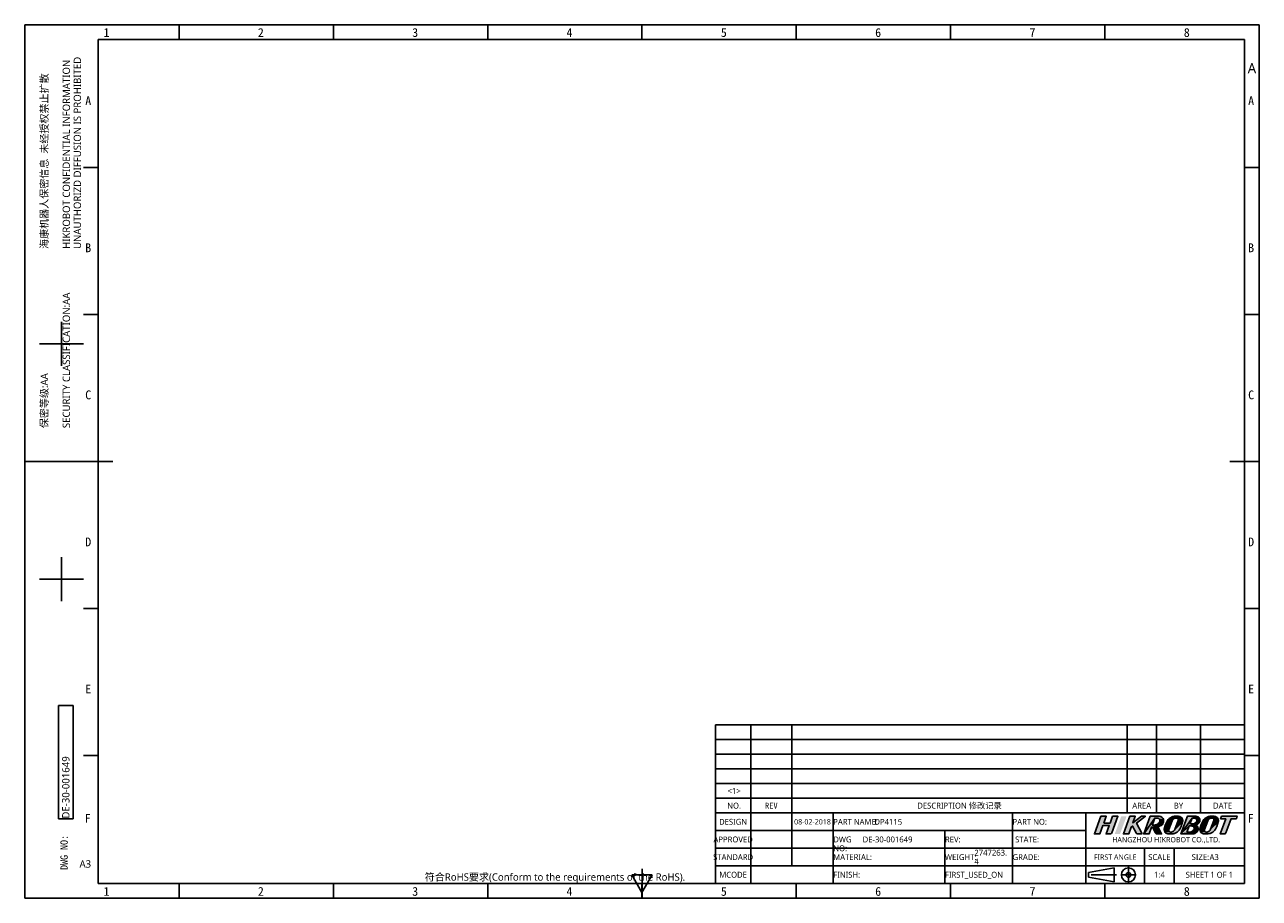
# Model space of a CAD drawing. Header units: millimetres. Extents: x 0 to 433, y -279 to 297.
# Tile 22 of 22: x 0 to 420, y 0 to 297. Entities that reach past the tile are written whole.
import ezdxf

# ---------------------------------------------------------------- set-up
doc = ezdxf.new("R2010")
doc.units = ezdxf.units.MM
doc.header["$LTSCALE"] = 23.1
doc.linetypes.add('CENTER', pattern=[0.6, 0.375, -0.075, 0.075, -0.075])
doc.layers.get('0').update_dxf_attribs({"linetype": 'CONTINUOUS'})
doc.layers.add('50_ALL_DETAILS', color=7, linetype='CONTINUOUS')
doc.styles.get("Standard").update_dxf_attribs({"font": 'Roboto-Regular.ttf'})
doc.styles.add('TEXTSTYLE_2', font='simfang.ttf')
doc.styles.add('TEXTSTYLE_3', font='simfang.ttf')
doc.styles.add('TEXTSTYLE_4', font='simfang.ttf')

# ---------------------------------------------------------------- blocks, each defined once
blk = doc.blocks.new('LOGO-R_BL0', base_point=(388.22, 24.89))
for color, points in [(1, [(367.08, 25.58), (369.23, 25.58), (370.08, 27.89), (371.88, 27.89), (369.81, 22.26), (369.81, 22.26), (369.8, 22.25), (369.69, 22.07), (369.66, 22.04), (369.48, 21.93), (369.28, 21.89), (367.87, 21.89), (368.93, 24.76), (366.78, 24.76), (365.72, 21.89), (363.92, 21.89), (366.13, 27.89), (367.93, 27.89)]), (1, [(380.17, 21.89), (378.61, 21.89), (378.41, 21.93), (378.39, 21.94), (378.22, 22.05), (378.1, 22.22), (376.9, 24.54), (376.45, 24.19), (375.61, 21.89), (373.8, 21.89), (376.01, 27.89), (377.82, 27.89), (376.98, 25.63), (379.92, 27.89), (381.26, 27.89), (378.26, 25.58)]), (8, [(384.46, 27.28), (380.68, 21.89), (382.88, 27.89), (383.13, 27.89), (383.32, 27.89), (385, 27.89), (385.79, 27.89), (385.95, 27.89), (386.27, 27.86), (386.58, 27.76), (386.58, 27.75), (386.87, 27.59), (387.1, 27.37), (387.29, 27.1), (387.41, 26.8), (386.1, 26.77), (386.02, 26.9), (385.92, 27.02), (385.81, 27.12), (385.76, 27.15), (385.62, 27.22), (385.47, 27.26), (385.32, 27.28), (385.05, 27.28), (384.97, 27.28)]), (8, [(384.05, 24.89), (384.23, 24.89), (384.26, 24.89), (386.63, 24.8), (383.32, 24.19), (382.48, 21.89), (380.68, 21.89), (384.46, 27.28), (384.41, 27.13), (384.35, 26.97), (383.98, 25.96), (383.77, 25.39), (383.65, 25.08), (383.58, 24.89), (383.85, 24.89)]), (8, [(387.41, 26.79), (387.46, 26.47), (387.45, 26.15), (387.42, 26.03), (387.31, 25.64), (387.23, 25.47), (387.13, 25.31), (386.91, 25.03), (386.63, 24.8), (384.26, 24.89), (384.48, 24.9), (384.72, 24.94), (384.95, 25.01), (385.17, 25.1), (385.38, 25.22), (385.41, 25.24), (385.6, 25.38), (385.77, 25.54), (385.91, 25.72), (386.03, 25.91), (386.13, 26.11), (386.17, 26.26), (386.18, 26.42), (386.18, 26.47), (386.15, 26.62), (386.1, 26.77), (387.41, 26.8)]), (8, [(390.45, 26.57), (390.33, 26.33), (389.23, 23.34), (389.19, 23.17), (387.7, 23), (387.65, 23.31), (387.67, 23.63), (387.71, 23.83), (387.74, 23.95), (387.98, 24.75), (388.27, 25.5), (388.53, 26.05), (388.74, 26.42), (390.6, 26.78)]), (8, [(392.95, 23.5), (392.69, 23.11), (392.38, 22.77), (392.01, 22.47), (391.61, 22.23), (391.18, 22.05), (390.94, 21.98), (388.85, 21.92), (388.54, 22.02), (388.52, 22.03), (388.24, 22.19), (388.01, 22.41), (387.83, 22.67), (389.42, 22.64), (389.56, 22.55), (389.65, 22.52), (389.82, 22.5), (389.92, 22.5), (390.19, 22.53), (390.36, 22.58), (390.6, 22.68), (390.82, 22.82), (391, 23), (391.15, 23.21), (391.27, 23.44), (393.93, 26.15), (393.89, 25.95), (393.75, 25.45), (393.68, 25.21), (393.4, 24.45), (393.19, 23.97), (393.07, 23.73)]), (8, [(390.78, 26.96), (390.6, 26.78), (388.74, 26.42), (389.02, 26.8), (391, 27.1)]), (8, [(391.23, 27.2), (391, 27.1), (389.02, 26.8), (389.36, 27.13), (391.68, 27.28), (391.49, 27.26)]), (8, [(393.08, 27.75), (393.36, 27.59), (393.59, 27.37), (391.68, 27.28), (389.36, 27.13), (389.74, 27.41), (390.14, 27.62), (393.06, 27.76)]), (8, [(392.43, 27.89), (392.75, 27.86), (393.06, 27.76), (390.14, 27.62), (390.58, 27.78), (390.6, 27.79), (391.03, 27.87), (391.26, 27.88), (391.38, 27.89), (391.49, 27.89)]), (8, [(393.9, 26.78), (393.95, 26.47), (393.93, 26.15), (391.27, 23.44), (392.37, 26.44), (392.4, 26.61), (392.4, 26.7), (393.89, 26.81)]), (8, [(391.78, 27.28), (391.68, 27.28), (393.59, 27.37), (393.77, 27.11), (393.89, 26.81), (392.4, 26.7), (392.37, 26.87), (392.29, 27.02), (392.18, 27.14), (392.04, 27.23), (391.94, 27.26)]), (8, [(397.36, 27.89), (398.44, 27.89), (398.75, 27.85), (397.13, 27.28), (393.34, 21.89), (395.55, 27.89), (397, 27.89), (397.18, 27.89)]), (8, [(396.71, 25.27), (396.8, 25.27), (397.08, 25.27), (398.95, 25.14), (396.14, 24.59), (393.34, 21.89), (397.13, 27.28), (397.01, 26.97), (396.43, 25.39), (396.39, 25.27), (396.53, 25.27)]), (8, [(399.54, 25.69), (399.46, 25.58), (399.2, 25.32), (398.95, 25.14), (397.08, 25.27), (397.12, 25.27), (397.36, 25.29), (397.47, 25.3), (397.66, 25.34), (397.78, 25.37), (397.96, 25.44), (398.12, 25.54), (398.27, 25.65), (398.28, 25.65), (399.59, 25.76)]), (8, [(397.13, 27.28), (398.75, 27.85), (399.04, 27.75), (399.11, 27.71), (399.36, 27.53), (399.56, 27.3), (399.71, 27.03), (399.73, 26.99), (399.8, 26.69), (399.8, 26.38), (398.7, 26.29), (398.71, 26.43), (398.71, 26.51), (398.68, 26.65), (398.64, 26.78), (398.57, 26.91), (398.47, 27.02), (398.36, 27.11), (398.24, 27.19), (398.14, 27.23), (398, 27.26), (397.86, 27.28), (397.59, 27.28), (397.5, 27.28), (397.31, 27.28)]), (8, [(399.8, 26.34), (399.73, 26.04), (399.59, 25.76), (398.28, 25.65), (398.41, 25.78), (398.54, 25.93), (398.6, 26.03), (398.66, 26.16), (398.7, 26.29), (399.8, 26.38)]), (8, [(402.6, 26.57), (402.48, 26.34), (401.38, 23.34), (401.34, 23.17), (399.85, 23), (399.8, 23.32), (399.82, 23.63), (399.86, 23.83), (399.89, 23.95), (400.13, 24.76), (400.42, 25.5), (400.68, 26.05), (400.89, 26.43), (402.75, 26.78)]), (8, [(405.1, 23.5), (404.84, 23.11), (404.52, 22.77), (404.16, 22.47), (403.76, 22.23), (403.33, 22.05), (403.09, 21.98), (402.66, 21.91), (402.41, 21.9), (401.32, 21.9), (401, 21.92), (400.69, 22.02), (400.67, 22.03), (400.39, 22.2), (400.16, 22.41), (399.98, 22.68), (401.57, 22.64), (401.71, 22.56), (401.8, 22.52), (401.97, 22.5), (402.07, 22.5), (402.34, 22.53), (402.51, 22.58), (402.75, 22.68), (402.96, 22.82), (403.15, 23), (403.3, 23.21), (403.42, 23.45), (406.08, 26.15), (406.04, 25.95), (405.9, 25.45), (405.83, 25.23), (405.55, 24.46), (405.34, 23.97), (405.22, 23.74)]), (8, [(402.93, 26.96), (402.75, 26.78), (400.89, 26.43), (401.17, 26.8), (403.15, 27.1)]), (8, [(403.38, 27.2), (403.15, 27.1), (401.17, 26.8), (401.51, 27.13), (403.83, 27.28), (403.64, 27.26)]), (8, [(405.23, 27.75), (405.51, 27.59), (405.74, 27.37), (403.83, 27.28), (401.51, 27.13), (401.89, 27.41), (402.29, 27.63), (405.21, 27.76)]), (8, [(404.58, 27.89), (404.9, 27.86), (405.21, 27.76), (402.29, 27.63), (402.73, 27.78), (402.74, 27.79), (403.18, 27.87), (403.41, 27.89), (403.52, 27.89), (403.64, 27.89)]), (8, [(406.05, 26.78), (406.1, 26.47), (406.08, 26.15), (403.42, 23.45), (404.52, 26.44), (404.55, 26.61), (404.55, 26.71), (406.04, 26.81)]), (8, [(403.93, 27.28), (403.83, 27.28), (405.74, 27.37), (405.92, 27.11), (406.04, 26.81), (404.55, 26.71), (404.52, 26.87), (404.44, 27.02), (404.33, 27.14), (404.25, 27.2), (404.09, 27.26)]), (8, [(407.12, 27.89), (408.91, 27.89), (412.51, 27.89), (412.21, 27.07), (410.41, 27.07), (410.29, 26.75), (408.64, 22.26), (408.64, 22.26), (408.55, 22.1), (408.4, 21.97), (408.3, 21.93), (408.12, 21.89), (408.11, 21.89), (406.7, 21.89), (407.45, 23.91), (408.61, 27.07), (406.81, 27.07)]), (8, [(385.5, 24.29), (386.73, 21.89), (385.18, 21.89), (384.98, 21.93), (384.97, 21.93), (384.8, 22.03), (384.68, 22.19), (384.67, 22.21), (384.36, 22.81), (383.65, 24.19), (383.61, 24.19), (383.32, 24.19), (386.63, 24.8), (386.28, 24.6), (385.85, 24.43), (385.47, 24.34)]), (8, [(389.2, 23.01), (389.23, 22.91), (387.83, 22.67), (387.71, 22.97), (387.7, 23), (389.19, 23.17)]), (8, [(390.7, 21.93), (390.26, 21.89), (389.17, 21.89), (388.85, 21.92), (390.94, 21.98)]), (8, [(395.94, 22.5), (396.22, 22.5), (396.25, 22.5), (398.7, 22.47), (393.34, 21.89), (396.14, 24.59), (396.02, 24.28), (395.44, 22.7), (395.37, 22.5), (395.66, 22.5)]), (8, [(396.99, 21.89), (396.84, 21.89), (393.34, 21.89), (398.7, 22.47), (398.68, 22.44), (398.39, 22.22), (398.07, 22.06), (397.71, 21.96), (397.64, 21.95), (397.24, 21.9), (397.07, 21.9)]), (8, [(398.26, 24.9), (398.19, 24.89), (398.19, 24.89), (396.14, 24.59), (398.95, 25.14), (398.63, 24.99)]), (8, [(396.14, 24.59), (398.19, 24.89), (398.47, 24.77), (398.71, 24.61), (398.92, 24.38), (399.08, 24.11), (399.16, 23.84), (399.19, 23.53), (399.15, 23.22), (399.1, 23.05), (398.96, 22.77), (398.91, 22.69), (396.92, 22.62), (397.09, 22.69), (397.25, 22.79), (397.4, 22.92), (397.41, 22.92), (397.55, 23.07), (397.67, 23.23), (397.73, 23.32), (397.79, 23.46), (397.83, 23.6), (397.84, 23.74), (397.84, 23.81), (397.82, 23.95), (397.77, 24.09), (397.69, 24.22), (397.6, 24.33), (397.49, 24.42), (397.36, 24.5), (397.28, 24.53), (397.14, 24.57), (396.99, 24.58), (396.72, 24.59), (396.45, 24.59)]), (8, [(398.88, 22.66), (398.7, 22.47), (396.25, 22.5), (396.5, 22.52), (396.6, 22.53), (396.79, 22.58), (396.92, 22.62), (398.91, 22.69)]), (8, [(401.34, 23.08), (401.38, 22.91), (399.98, 22.68), (399.86, 22.97), (399.85, 23), (401.34, 23.17)])]:
    blk.add_hatch(color=color).paths.add_polyline_path(points)
at = {"color": 1}
for points in [[(367.08, 25.58), (369.23, 25.58), (370.08, 27.89), (371.88, 27.89), (369.81, 22.26), (369.81, 22.26), (369.8, 22.25), (369.69, 22.07), (369.66, 22.04), (369.48, 21.93), (369.28, 21.89), (367.87, 21.89), (368.93, 24.76), (366.78, 24.76), (365.72, 21.89), (363.92, 21.89), (366.13, 27.89), (367.93, 27.89), (367.08, 25.58)], [(380.17, 21.89), (378.61, 21.89), (378.41, 21.93), (378.39, 21.94), (378.22, 22.05), (378.1, 22.22), (376.9, 24.54), (376.45, 24.19), (375.61, 21.89), (373.8, 21.89), (376.01, 27.89), (377.82, 27.89), (376.98, 25.63), (379.92, 27.89), (381.26, 27.89), (378.26, 25.58), (380.17, 21.89)]]:
    blk.add_lwpolyline(points, dxfattribs=at)
at = {"color": 8}
for points in [[(384.46, 27.28), (380.68, 21.89), (382.88, 27.89), (383.13, 27.89), (383.32, 27.89), (385, 27.89), (385.79, 27.89), (385.95, 27.89), (386.27, 27.86), (386.58, 27.76), (386.58, 27.75), (386.87, 27.59), (387.1, 27.37), (387.29, 27.1), (387.41, 26.8), (386.1, 26.77), (386.02, 26.9), (385.92, 27.02), (385.81, 27.12), (385.76, 27.15), (385.62, 27.22), (385.47, 27.26), (385.32, 27.28), (385.05, 27.28), (384.97, 27.28), (384.46, 27.28)], [(384.05, 24.89), (384.23, 24.89), (384.26, 24.89), (386.63, 24.8), (383.32, 24.19), (382.48, 21.89), (380.68, 21.89), (384.46, 27.28), (384.41, 27.13), (384.35, 26.97), (383.98, 25.96), (383.77, 25.39), (383.65, 25.08), (383.58, 24.89), (383.85, 24.89), (384.05, 24.89)], [(387.41, 26.79), (387.46, 26.47), (387.45, 26.15), (387.42, 26.03), (387.31, 25.64), (387.23, 25.47), (387.13, 25.31), (386.91, 25.03), (386.63, 24.8), (384.26, 24.89), (384.48, 24.9), (384.72, 24.94), (384.95, 25.01), (385.17, 25.1), (385.38, 25.22), (385.41, 25.24), (385.6, 25.38), (385.77, 25.54), (385.91, 25.72), (386.03, 25.91), (386.13, 26.11), (386.17, 26.26), (386.18, 26.42), (386.18, 26.47), (386.15, 26.62), (386.1, 26.77), (387.41, 26.8), (387.41, 26.79)], [(390.45, 26.57), (390.33, 26.33), (389.23, 23.34), (389.19, 23.17), (387.7, 23), (387.65, 23.31), (387.67, 23.63), (387.71, 23.83), (387.74, 23.95), (387.98, 24.75), (388.27, 25.5), (388.53, 26.05), (388.74, 26.42), (390.6, 26.78), (390.45, 26.57)], [(392.95, 23.5), (392.69, 23.11), (392.38, 22.77), (392.01, 22.47), (391.61, 22.23), (391.18, 22.05), (390.94, 21.98), (388.85, 21.92), (388.54, 22.02), (388.52, 22.03), (388.24, 22.19), (388.01, 22.41), (387.83, 22.67), (389.42, 22.64), (389.56, 22.55), (389.65, 22.52), (389.82, 22.5), (389.92, 22.5), (390.19, 22.53), (390.36, 22.58), (390.6, 22.68), (390.82, 22.82), (391, 23), (391.15, 23.21), (391.27, 23.44), (393.93, 26.15), (393.89, 25.95), (393.75, 25.45), (393.68, 25.21), (393.4, 24.45), (393.19, 23.97), (393.07, 23.73), (392.95, 23.5)], [(390.78, 26.96), (390.6, 26.78), (388.74, 26.42), (389.02, 26.8), (391, 27.1), (390.78, 26.96)], [(391.23, 27.2), (391, 27.1), (389.02, 26.8), (389.36, 27.13), (391.68, 27.28), (391.49, 27.26), (391.23, 27.2)], [(393.08, 27.75), (393.36, 27.59), (393.59, 27.37), (391.68, 27.28), (389.36, 27.13), (389.74, 27.41), (390.14, 27.62), (393.06, 27.76), (393.08, 27.75)], [(392.43, 27.89), (392.75, 27.86), (393.06, 27.76), (390.14, 27.62), (390.58, 27.78), (390.6, 27.79), (391.03, 27.87), (391.26, 27.88), (391.38, 27.89), (391.49, 27.89), (392.43, 27.89)], [(393.9, 26.78), (393.95, 26.47), (393.93, 26.15), (391.27, 23.44), (392.37, 26.44), (392.4, 26.61), (392.4, 26.7), (393.89, 26.81), (393.9, 26.78)], [(391.78, 27.28), (391.68, 27.28), (393.59, 27.37), (393.77, 27.11), (393.89, 26.81), (392.4, 26.7), (392.37, 26.87), (392.29, 27.02), (392.18, 27.14), (392.04, 27.23), (391.94, 27.26), (391.78, 27.28)], [(397.36, 27.89), (398.44, 27.89), (398.75, 27.85), (397.13, 27.28), (393.34, 21.89), (395.55, 27.89), (397, 27.89), (397.18, 27.89), (397.36, 27.89)], [(396.71, 25.27), (396.8, 25.27), (397.08, 25.27), (398.95, 25.14), (396.14, 24.59), (393.34, 21.89), (397.13, 27.28), (397.01, 26.97), (396.43, 25.39), (396.39, 25.27), (396.53, 25.27), (396.71, 25.27)], [(399.54, 25.69), (399.46, 25.58), (399.2, 25.32), (398.95, 25.14), (397.08, 25.27), (397.12, 25.27), (397.36, 25.29), (397.47, 25.3), (397.66, 25.34), (397.78, 25.37), (397.96, 25.44), (398.12, 25.54), (398.27, 25.65), (398.28, 25.65), (399.59, 25.76), (399.54, 25.69)], [(397.13, 27.28), (398.75, 27.85), (399.04, 27.75), (399.11, 27.71), (399.36, 27.53), (399.56, 27.3), (399.71, 27.03), (399.73, 26.99), (399.8, 26.69), (399.8, 26.38), (398.7, 26.29), (398.71, 26.43), (398.71, 26.51), (398.68, 26.65), (398.64, 26.78), (398.57, 26.91), (398.47, 27.02), (398.36, 27.11), (398.24, 27.19), (398.14, 27.23), (398, 27.26), (397.86, 27.28), (397.59, 27.28), (397.5, 27.28), (397.31, 27.28), (397.13, 27.28)], [(399.8, 26.34), (399.73, 26.04), (399.59, 25.76), (398.28, 25.65), (398.41, 25.78), (398.54, 25.93), (398.6, 26.03), (398.66, 26.16), (398.7, 26.29), (399.8, 26.38), (399.8, 26.34)], [(402.6, 26.57), (402.48, 26.34), (401.38, 23.34), (401.34, 23.17), (399.85, 23), (399.8, 23.32), (399.82, 23.63), (399.86, 23.83), (399.89, 23.95), (400.13, 24.76), (400.42, 25.5), (400.68, 26.05), (400.89, 26.43), (402.75, 26.78), (402.6, 26.57)], [(405.1, 23.5), (404.84, 23.11), (404.52, 22.77), (404.16, 22.47), (403.76, 22.23), (403.33, 22.05), (403.09, 21.98), (402.66, 21.91), (402.41, 21.9), (401.32, 21.9), (401, 21.92), (400.69, 22.02), (400.67, 22.03), (400.39, 22.2), (400.16, 22.41), (399.98, 22.68), (401.57, 22.64), (401.71, 22.56), (401.8, 22.52), (401.97, 22.5), (402.07, 22.5), (402.34, 22.53), (402.51, 22.58), (402.75, 22.68), (402.96, 22.82), (403.15, 23), (403.3, 23.21), (403.42, 23.45), (406.08, 26.15), (406.04, 25.95), (405.9, 25.45), (405.83, 25.23), (405.55, 24.46), (405.34, 23.97), (405.22, 23.74), (405.1, 23.5)], [(402.93, 26.96), (402.75, 26.78), (400.89, 26.43), (401.17, 26.8), (403.15, 27.1), (402.93, 26.96)], [(403.38, 27.2), (403.15, 27.1), (401.17, 26.8), (401.51, 27.13), (403.83, 27.28), (403.64, 27.26), (403.38, 27.2)], [(405.23, 27.75), (405.51, 27.59), (405.74, 27.37), (403.83, 27.28), (401.51, 27.13), (401.89, 27.41), (402.29, 27.63), (405.21, 27.76), (405.23, 27.75)], [(404.58, 27.89), (404.9, 27.86), (405.21, 27.76), (402.29, 27.63), (402.73, 27.78), (402.74, 27.79), (403.18, 27.87), (403.41, 27.89), (403.52, 27.89), (403.64, 27.89), (404.58, 27.89)], [(406.05, 26.78), (406.1, 26.47), (406.08, 26.15), (403.42, 23.45), (404.52, 26.44), (404.55, 26.61), (404.55, 26.71), (406.04, 26.81), (406.05, 26.78)], [(403.93, 27.28), (403.83, 27.28), (405.74, 27.37), (405.92, 27.11), (406.04, 26.81), (404.55, 26.71), (404.52, 26.87), (404.44, 27.02), (404.33, 27.14), (404.25, 27.2), (404.09, 27.26), (403.93, 27.28)], [(407.12, 27.89), (408.91, 27.89), (412.51, 27.89), (412.21, 27.07), (410.41, 27.07), (410.29, 26.75), (408.64, 22.26), (408.64, 22.26), (408.55, 22.1), (408.4, 21.97), (408.3, 21.93), (408.12, 21.89), (408.11, 21.89), (406.7, 21.89), (407.45, 23.91), (408.61, 27.07), (406.81, 27.07), (407.12, 27.89)], [(385.5, 24.29), (386.73, 21.89), (385.18, 21.89), (384.98, 21.93), (384.97, 21.93), (384.8, 22.03), (384.68, 22.19), (384.67, 22.21), (384.36, 22.81), (383.65, 24.19), (383.61, 24.19), (383.32, 24.19), (386.63, 24.8), (386.28, 24.6), (385.85, 24.43), (385.47, 24.34), (385.5, 24.29)], [(389.2, 23.01), (389.23, 22.91), (387.83, 22.67), (387.71, 22.97), (387.7, 23), (389.19, 23.17), (389.2, 23.01)], [(390.7, 21.93), (390.26, 21.89), (389.17, 21.89), (388.85, 21.92), (390.94, 21.98), (390.7, 21.93)], [(395.94, 22.5), (396.22, 22.5), (396.25, 22.5), (398.7, 22.47), (393.34, 21.89), (396.14, 24.59), (396.02, 24.28), (395.44, 22.7), (395.37, 22.5), (395.66, 22.5), (395.94, 22.5)], [(396.99, 21.89), (396.84, 21.89), (393.34, 21.89), (398.7, 22.47), (398.68, 22.44), (398.39, 22.22), (398.07, 22.06), (397.71, 21.96), (397.64, 21.95), (397.24, 21.9), (397.07, 21.9), (396.99, 21.89)], [(398.26, 24.9), (398.19, 24.89), (398.19, 24.89), (396.14, 24.59), (398.95, 25.14), (398.63, 24.99), (398.26, 24.9)], [(396.14, 24.59), (398.19, 24.89), (398.47, 24.77), (398.71, 24.61), (398.92, 24.38), (399.08, 24.11), (399.16, 23.84), (399.19, 23.53), (399.15, 23.22), (399.1, 23.05), (398.96, 22.77), (398.91, 22.69), (396.92, 22.62), (397.09, 22.69), (397.25, 22.79), (397.4, 22.92), (397.41, 22.92), (397.55, 23.07), (397.67, 23.23), (397.73, 23.32), (397.79, 23.46), (397.83, 23.6), (397.84, 23.74), (397.84, 23.81), (397.82, 23.95), (397.77, 24.09), (397.69, 24.22), (397.6, 24.33), (397.49, 24.42), (397.36, 24.5), (397.28, 24.53), (397.14, 24.57), (396.99, 24.58), (396.72, 24.59), (396.45, 24.59), (396.14, 24.59)], [(398.88, 22.66), (398.7, 22.47), (396.25, 22.5), (396.5, 22.52), (396.6, 22.53), (396.79, 22.58), (396.92, 22.62), (398.91, 22.69), (398.88, 22.66)], [(401.34, 23.08), (401.38, 22.91), (399.98, 22.68), (399.86, 22.97), (399.85, 23), (401.34, 23.17), (401.34, 23.08)]]:
    blk.add_lwpolyline(points, dxfattribs=at)
at = {"color": 1}
blk.add_solid([(374.85, 27.89), (372.64, 21.89), (373.05, 27.89), (370.83, 21.89)], dxfattribs=at)
at = {"color": 8}
for points in [[(397.72, 27.89), (398.44, 27.89), (397.36, 27.89)], [(389.3, 22.76), (389.42, 22.64), (389.23, 22.91), (387.83, 22.67)], [(401.45, 22.77), (401.57, 22.64), (401.38, 22.91), (399.98, 22.68)]]:
    blk.add_solid(points, dxfattribs=at)

msp = doc.modelspace()

# ---------------------------------------------------------------- linework, layer by layer
at = {"color": 7}
for p, q in [((0, 0), (0, 297)), ((0, 297), (420, 297)), ((52.4993, 291.9961), (52.4993, 296.996)), ((104.9986, 291.9961), (104.9986, 296.996)), ((157.4979, 291.9961), (157.4979, 296.996)), ((209.9972, 291.9961), (209.9972, 296.996)), ((262.4965, 291.9961), (262.4965, 296.996)), ((314.9958, 291.9961), (314.9958, 296.996)), ((367.4951, 291.9961), (367.4951, 296.996)), ((420, 297), (420, 0)), ((25, 292), (25, 5)), ((415, 292), (25, 292)), ((415, 5), (415, 292)), ((19.9997, 248.4967), (24.9997, 248.4967)), ((414.9944, 248.4967), (419.9943, 248.4967)), ((19.9997, 198.4973), (24.9997, 198.4973)), ((414.9944, 198.4973), (419.9943, 198.4973)), ((12.4998, 180.9976), (12.4998, 195.9974)), ((4.9999, 188.4975), (19.9997, 188.4975)), ((0, 148.5), (30, 148.5)), ((419.9943, 148.498), (409.9943, 148.498)), ((12.4998, 100.9986), (12.4998, 115.9984)), ((4.9999, 108.4985), (19.9997, 108.4985)), ((19.9997, 98.4987), (24.9997, 98.4987)), ((414.9944, 98.4987), (419.9943, 98.4987)), ((11.4821, 27.0317), (11.4821, 65.5317)), ((11.4821, 65.5317), (16.4821, 65.5317)), ((16.4821, 27.0317), (16.4821, 65.5317)), ((235, 29), (235, 59)), ((235, 59), (415, 59)), ((247, 29), (247, 59)), ((261, 29), (261, 59)), ((375, 29), (375, 59)), ((385, 29), (385, 59)), ((400, 29), (400, 59)), ((415, 29), (415, 59)), ((235, 54), (415, 54)), ((19.9997, 48.4993), (24.9997, 48.4993)), ((235, 49), (415, 49)), ((414.9944, 48.4993), (419.9943, 48.4993)), ((235, 44), (415, 44)), ((235, 39), (415, 39)), ((235, 34), (415, 34)), ((11.4821, 27.0317), (16.4821, 27.0317)), ((234.9999, 28.9998), (414.9999, 28.9998)), ((234.9999, 28.9998), (234.9999, 4.9998)), ((235, 29), (415, 29)), ((246.9999, 28.9998), (246.9999, 4.9998)), ((260.9999, 28.9998), (260.9999, 10.9998)), ((274.9999, 28.9998), (274.9999, 4.9998)), ((335.9997, 22.9979), (335.9838, 28.9936)), ((360.9999, 28.9998), (360.9999, 4.9998)), ((414.9999, 28.9998), (414.9999, 4.9998)), ((234.9999, 22.9998), (360.9999, 22.9998)), ((312.9999, 22.9998), (312.9999, 4.9998)), ((335.9999, 22.9998), (335.9999, 4.9998)), ((234.9999, 16.9998), (414.9999, 16.9998)), ((380.9999, 16.9998), (380.9999, 4.9998)), ((390.9999, 16.9998), (390.9999, 4.9998)), ((210, 0), (210, 10)), ((234.9999, 10.9998), (414.9999, 10.9998)), ((361.8707, 8.7611), (370.6705, 10.3611)), ((361.8707, 7.1611), (361.8707, 8.7611)), ((370.6705, 5.5611), (370.6705, 10.3611)), ((25, 5), (415, 5)), ((52.4993, 0), (52.4993, 4.9999)), ((104.9986, 0), (104.9986, 4.9999)), ((157.4979, 0), (157.4979, 4.9999)), ((206.5331, 7.9999), (213.4613, 7.9999)), ((209.9972, 1.9999), (206.5331, 7.9999)), ((209.9972, 1.9999), (213.4613, 7.9999)), ((234.9999, 4.9998), (414.9999, 4.9998)), ((262.4965, 0), (262.4965, 4.9999)), ((314.9958, 0), (314.9958, 4.9999)), ((361.8707, 7.1611), (370.6705, 5.5611)), ((367.4951, 0), (367.4951, 4.9999)), ((420, 0), (0, 0))]:
    msp.add_line(p, q, dxfattribs=at)
at = {"color": 1, "linetype": 'CENTER'}
for p, q in [((375.4699, 10.911), (375.4699, 5.0117)), ((371.4705, 7.9611), (361.0707, 7.9611)), ((378.0774, 7.9509), (372.8935, 7.9509))]:
    msp.add_line(p, q, dxfattribs=at)
at = {"color": 2}
msp.add_line((209.9972, 0), (209.9972, 4.9999), dxfattribs=at)
at = {"color": 7}
for radius in [2.4, 0.8]:
    msp.add_circle((375.4705, 7.9611), radius, dxfattribs=at)

# ---------------------------------------------------------------- block references
at = {"color": 4}
msp.add_blockref('LOGO-R_BL0', (388.2186, 24.8909), dxfattribs=at)

# ---------------------------------------------------------------- texts
at = {"color": 3, "char_height": 3, "width": 2.203095, "attachment_point": 1, "line_spacing_factor": 0.9, "style": 'TEXTSTYLE_3'}
for s, insert in [('1', (26.8183, 295.843)), ('2', (79.3176, 295.843)), ('3', (131.8168, 295.843)), ('4', (184.3161, 295.843)), ('5', (236.8154, 295.843)), ('6', (289.3147, 295.843)), ('7', (341.814, 295.843)), ('8', (394.3133, 295.843)), ('A', (20.5885, 272.6518)), ('A', (416.1957, 272.6518)), ('B', (20.5885, 222.6524)), ('B', (416.1957, 222.6524)), ('C', (20.5885, 172.6531)), ('C', (416.1957, 172.6531)), ('D', (20.5885, 122.6538)), ('D', (416.1957, 122.6538)), ('E', (20.5885, 72.6545)), ('E', (416.1957, 72.6545)), ('F', (20.427, 28.7005)), ('F', (416.0342, 28.7005)), ('1', (26.8183, 3.847)), ('2', (79.3176, 3.847)), ('3', (131.8168, 3.847)), ('4', (184.3161, 3.847)), ('5', (236.8154, 3.847)), ('6', (289.3147, 3.847)), ('7', (341.814, 3.847)), ('8', (394.3133, 3.847))]:
    msp.add_mtext(s, dxfattribs=dict(at, insert=insert))
at = {"color": 3, "char_height": 2.5, "attachment_point": 1, "rotation": 90, "line_spacing_factor": 0.9}
for s, insert, width in [('海康机器人保密信息  未经授权禁止扩散\\P \\PHIKROBOT CONFIDENTIAL INFORMATION    \\PUNAUTHORIZD DIFFUSION IS PROHIBITED', (5.4072, 220.7751), 67.929688), ('保密等级:AA\\P \\PSECURITY CLASSIFICATION:AA', (5.4072, 159.8345), 47.734375)]:
    msp.add_mtext(s, dxfattribs=dict(at, insert=insert, width=width))
at = {"color": 3, "attachment_point": 1, "line_spacing_factor": 0.9}
for s, insert, char_height, width in [('A', (416.0311, 283.9484), 3.5, 2.570312), ('A3', (18.6494, 12.9309), 2.49997, 3.671825), ('符合RoHS要求(Conform to the requirements of the RoHS).', (136.1091, 8.4785), 2.5, 99.101562)]:
    msp.add_mtext(s, dxfattribs=dict(at, insert=insert, char_height=char_height, width=width))
at = {"color": 3, "insert": (12.1519, 9.6286), "char_height": 2.5, "width": 12.851562, "attachment_point": 1, "rotation": 90, "line_spacing_factor": 0.9, "style": 'TEXTSTYLE_2'}
msp.add_mtext('DWG NO:', dxfattribs=at)
at = {"layer": '50_ALL_DETAILS', "color": 7, "insert": (12.7321, 27.0942), "char_height": 2.5, "width": 22.03125, "attachment_point": 1, "rotation": 90, "line_spacing_factor": 0.9}
msp.add_mtext('DE-30-001649', dxfattribs=at)
at = {"layer": '50_ALL_DETAILS', "color": 3, "line_spacing_factor": 0.9}
for s, insert, char_height, width, attachment_point in [(' <1> ', (241, 37.5), 2, 7.34375, 2), (' NO.', (241, 32.5), 2, 5.875, 2), ('DESCRIPTION 修改记录', (318, 32.5), 2, 29.34375, 2), ('AREA', (380, 32.5), 2, 5.875, 2), ('BY', (392.5, 32.5), 2, 2.9375, 2), ('DATE', (407.5, 32.5), 2, 5.875, 2), ('DESIGN', (240.9999, 26.9998), 2, 8.8125, 2), ('PART NAME:', (275.0624, 26.9998), 2, 14.6875, 1), ('PART NO: ', (336.0624, 26.9998), 2, 13.21875, 1), ('APPROVED', (240.9999, 20.9998), 2, 11.75, 2), ('DWG NO:', (275.0624, 20.9998), 2, 10.28125, 1), ('STATE:', (340.9999, 20.9998), 2, 8.8125, 2), ('REV:', (313.0624, 20.9998), 2, 5.875, 1), (' \\P \\P \\P HANGZHOU HIKROBOT CO.,LTD.\\P ', (387.9999, 28.9217), 1.8, 35.690625, 2), ('STANDARD', (240.9999, 14.9998), 2, 11.75, 2), ('MATERIAL:', (275.0624, 14.9998), 2, 13.21875, 1), ('WEIGHT:', (313.0624, 14.9998), 2, 10.28125, 1), ('GRADE:', (336.0624, 14.9998), 2, 8.8125, 1), ('FIRST ANGLE', (370.9999, 14.8998), 1.8, 14.540625, 2), ('SCALE', (385.9999, 14.9998), 2, 7.34375, 2), ('SIZE:', (402.9374, 14.9998), 2, 7.34375, 3), ('MCODE', (240.9999, 8.9998), 2, 7.34375, 2), ('FINISH:', (275.0624, 8.9998), 2, 10.28125, 1), ('FIRST_USED_ON ', (313.0624, 8.9998), 2, 20.5625, 1)]:
    msp.add_mtext(s, dxfattribs=dict(at, insert=insert, char_height=char_height, width=width, attachment_point=attachment_point))
at = {"layer": '50_ALL_DETAILS', "color": 3, "insert": (254, 32.5), "char_height": 2, "width": 4.40625, "attachment_point": 2, "line_spacing_factor": 0.9, "style": 'TEXTSTYLE_4'}
msp.add_mtext('REV', dxfattribs=at)
at = {"layer": '50_ALL_DETAILS', "color": 7, "line_spacing_factor": 0.9}
for s, insert, char_height, width, attachment_point in [('08-02-2018', (267.9999, 26.8998), 1.8, 13.21875, 2), ('DP4115', (289.0624, 26.9998), 2, 8.8125, 1), ('DE-30-001649', (285.0624, 20.9998), 2, 17.625, 1), ('2747263.\\P4', (323.0624, 16.4998), 2, 11.75, 1), ('A3', (403.0624, 14.9998), 2, 2.9375, 1), ('1:4', (385.9999, 8.9998), 2, 4.40625, 2), ('SHEET 1 OF 1', (402.9999, 8.9998), 2, 17.625, 2)]:
    msp.add_mtext(s, dxfattribs=dict(at, insert=insert, char_height=char_height, width=width, attachment_point=attachment_point))

doc.saveas('drawing.dxf')
